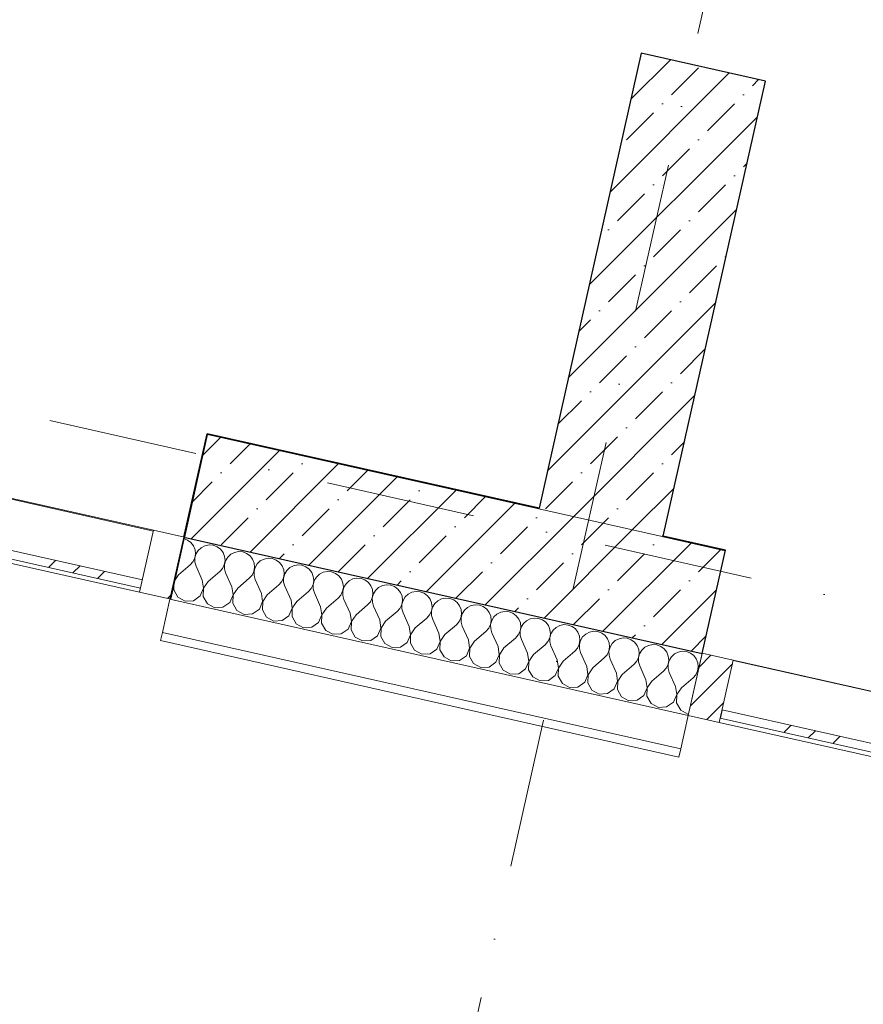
# Model space of a CAD drawing. Header units: millimetres. Extents: x -7218036 to -6920397, y 6117771 to 6333681.
# Tile 34 of 89: x -7179515 to -7177527, y 6134149 to 6136469. Entities that reach past the tile are written whole.
import ezdxf
from ezdxf.enums import TextEntityAlignment as Align

# ---------------------------------------------------------------- set-up
doc = ezdxf.new("R2010")
doc.units = ezdxf.units.MM
doc.header["$MEASUREMENT"] = 0
doc.set_wipeout_variables(frame=1)
doc.linetypes.add('Wipeout_Contour', pattern=[1000, 0, -1000])
doc.linetypes.add('Штрихпунктирная', pattern=[670.277762, 352.777767, -176.388884, 0, -141.111112])
for name, color, linetype in [('S - автостоянка.АР', 7, 'Continuous'), ('АР-Стены_внешние_.АР', 7, 'Continuous'), ('АР-Стены_внутренние_пилоны.АР', 7, 'Continuous'), ('АР-Чертеж-Оси_Осевые размеры.АР', 7, 'Continuous')]:
    doc.layers.add(name, color=color, linetype=linetype)
for name, color, linetype, lineweight in [('АР-Стены_внешние_.АР_Ном._пера__1', 7, 'Continuous', 0), ('АР-Стены_внешние_.АР_Ном._пера__120', 7, 'Continuous', 0), ('АР-Стены_внутренние_пилоны.АР_Ном._пера__1', 7, 'Continuous', 30), ('АР-Чертеж-Оси_Осевые размеры.АР_Ном._пера__120', 7, 'Continuous', 0)]:
    doc.layers.add(name, color=color, linetype=linetype, lineweight=lineweight)
doc.styles.add('РЎР“Р•РќР•Р\xa0Р\x98Р\xa0_РЎРўР\x98Р›Р¬_3', font='GOTHIC.TTF')
pattern_1 = [(45, (-6566190.34, 6562677.8), (-176.776695, 176.776695), []), (45, (-6566225.7, 6562713.15), (-176.776695, 176.776695), []), (45, (-6566261.05, 6562748.5), (-176.776695, 176.776695), [])]
pattern_2 = [(45, (-6566190.34, 6562677.8), (-84.852814, 84.852814), []), (45, (-6566232.77, 6562720.22), (-84.852814, 84.852814), [90, -30, 0, -30])]

# ---------------------------------------------------------------- blocks, each defined once
blk = doc.blocks.new('Навесная Стена_7_5', base_point=(-6566190.3, 6562677.8))
at = {"layer": 'АР-Стены_внешние_.АР_Ном._пера__120', "color": 7, "linetype": 'Continuous', "lineweight": 0, "flags": 128}
for points in [[(-7180114.5, 6135471.7), (-7179199.2, 6135266.3)], [(-7180147.3, 6135325.4), (-7179232, 6135119.9)]]:
    blk.add_lwpolyline(points, dxfattribs=at)
at = {"color": 254, "linetype": 'Wipeout_Contour', "lineweight": 0, "ltscale": 37775987.51714166}
blk.add_wipeout([(-7179229.8, 6135129.7), (-7179225.4, 6135149.2), (-7180140.7, 6135354.6), (-7180145.1, 6135335.1)], dxfattribs=at).dxf.layer = 'АР-Стены_внешние_.АР'
at = {"layer": 'АР-Стены_внешние_.АР', "linetype": 'Continuous', "lineweight": 0, "true_color": 0x000000}
h = blk.add_hatch(dxfattribs=at)
h.set_pattern_fill('АЛЮМИНИЙ_0005', color=18, style=0, pattern_type=2)
h.set_pattern_definition(pattern_1)
h.paths.add_polyline_path([(-7179229.8, 6135129.7), (-7179225.4, 6135149.2), (-7180140.7, 6135354.6), (-7180145.1, 6135335.1)])
at = {"layer": 'АР-Стены_внешние_.АР_Ном._пера__120', "color": 7, "linetype": 'Continuous', "lineweight": 0, "flags": 128}
blk.add_lwpolyline([(-7179229.8, 6135129.7), (-7179225.4, 6135149.2), (-7180140.7, 6135354.6), (-7180145.1, 6135335.1)], close=True, dxfattribs=at)
at = {"color": 254, "linetype": 'Wipeout_Contour', "lineweight": 0, "ltscale": 37774299.0858376}
blk.add_wipeout([(-7179158.8, 6135103.5), (-7179126, 6135249.8), (-7179199.2, 6135266.3), (-7179232, 6135119.9)], dxfattribs=at).dxf.layer = 'АР-Стены_внешние_.АР'
at = {"layer": 'АР-Стены_внешние_.АР', "linetype": 'Continuous', "lineweight": 0, "true_color": 0x000000}
h = blk.add_hatch(dxfattribs=at)
h.set_pattern_fill('АЛЮМИНИЙ_0005', color=18, style=0, pattern_type=2)
h.set_pattern_definition(pattern_1)
h.paths.add_polyline_path([(-7179158.8, 6135103.5), (-7179126, 6135249.8), (-7179199.2, 6135266.3), (-7179232, 6135119.9)])
at = {"layer": 'АР-Стены_внешние_.АР_Ном._пера__120', "color": 7, "linetype": 'Continuous', "lineweight": 0, "flags": 128}
blk.add_lwpolyline([(-7179158.8, 6135103.5), (-7179232, 6135119.9), (-7179199.2, 6135266.3), (-7179126, 6135249.8)], close=True, dxfattribs=at)
blk = doc.blocks.new('Навесная Стена_9_5', base_point=(-6566190.3, 6562677.8))
at = {"layer": 'АР-Стены_внешние_.АР_Ном._пера__120', "color": 7, "linetype": 'Continuous', "lineweight": 0, "flags": 128}
for points in [[(-7177833.5, 6134959.7), (-7176784.8, 6134724.3), (-7176714.1, 6134708.4)], [(-7177866.3, 6134813.3), (-7176817.7, 6134577.9), (-7176746.9, 6134562)]]:
    blk.add_lwpolyline(points, dxfattribs=at)
at = {"color": 254, "linetype": 'Wipeout_Contour', "lineweight": 0, "ltscale": 37767350.92781031}
blk.add_wipeout([(-7176744.7, 6134571.8), (-7176740.4, 6134591.3), (-7177859.7, 6134842.6), (-7177864.1, 6134823.1)], dxfattribs=at).dxf.layer = 'АР-Стены_внешние_.АР'
at = {"layer": 'АР-Стены_внешние_.АР', "linetype": 'Continuous', "lineweight": 0, "true_color": 0x000000}
h = blk.add_hatch(dxfattribs=at)
h.set_pattern_fill('АЛЮМИНИЙ_0005', color=18, style=0, pattern_type=2)
h.set_pattern_definition(pattern_1)
h.paths.add_polyline_path([(-7176744.7, 6134571.8), (-7176740.4, 6134591.3), (-7177859.7, 6134842.6), (-7177864.1, 6134823.1)])
at = {"layer": 'АР-Стены_внешние_.АР_Ном._пера__120', "color": 7, "linetype": 'Continuous', "lineweight": 0, "flags": 128}
blk.add_lwpolyline([(-7176744.7, 6134571.8), (-7176740.4, 6134591.3), (-7177859.7, 6134842.6), (-7177864.1, 6134823.1)], close=True, dxfattribs=at)
at = {"color": 254, "linetype": 'Wipeout_Contour', "lineweight": 0, "ltscale": 37769614.72572459}
blk.add_wipeout([(-7177939.5, 6134829.7), (-7177866.3, 6134813.3), (-7177833.5, 6134959.7), (-7177906.6, 6134976.1)], dxfattribs=at).dxf.layer = 'АР-Стены_внешние_.АР'
at = {"layer": 'АР-Стены_внешние_.АР', "linetype": 'Continuous', "lineweight": 0, "true_color": 0x000000}
h = blk.add_hatch(dxfattribs=at)
h.set_pattern_fill('АЛЮМИНИЙ_0005', color=18, style=0, pattern_type=2)
h.set_pattern_definition(pattern_1)
h.paths.add_polyline_path([(-7177939.5, 6134829.7), (-7177866.3, 6134813.3), (-7177833.5, 6134959.7), (-7177906.6, 6134976.1)])
at = {"layer": 'АР-Стены_внешние_.АР_Ном._пера__120', "color": 7, "linetype": 'Continuous', "lineweight": 0, "flags": 128}
blk.add_lwpolyline([(-7177939.5, 6134829.7), (-7177866.3, 6134813.3), (-7177833.5, 6134959.7), (-7177906.6, 6134976.1)], close=True, dxfattribs=at)
blk = doc.blocks.new('*X133', base_point=(-6566190.3, 6562677.8))
at = {"layer": 'АР-Стены_внешние_.АР_Ном._пера__1', "color": 7, "linetype": 'Continuous', "lineweight": 0}
for p, q in [((-7179128.4, 6135246.3), (-7179128.6, 6135246.3)), ((-7179119.1, 6135242.8), (-7179128.4, 6135246.3)), ((-7179111.2, 6135236.9), (-7179119.1, 6135242.8)), ((-7179105.2, 6135229.1), (-7179111.2, 6135236.9)), ((-7179101.5, 6135220), (-7179105.2, 6135229.1)), ((-7179078.2, 6135229.5), (-7179086.9, 6135225)), ((-7179068.5, 6135231.4), (-7179078.2, 6135229.5)), ((-7179058.7, 6135230.6), (-7179068.5, 6135231.4)), ((-7179049.4, 6135227.1), (-7179058.7, 6135230.6)), ((-7179041.5, 6135221.3), (-7179049.4, 6135227.1)), ((-7179102.2, 6135200.5), (-7179100.5, 6135210.2)), ((-7179099.3, 6135209.9), (-7179101.9, 6135200.4)), ((-7179100.5, 6135210.2), (-7179101.5, 6135220)), ((-7179094.2, 6135218.3), (-7179099.3, 6135209.9)), ((-7179086.9, 6135225), (-7179094.2, 6135218.3)), ((-7179035.5, 6135213.5), (-7179041.5, 6135221.3)), ((-7179031.8, 6135204.3), (-7179035.5, 6135213.5)), ((-7179030.8, 6135194.5), (-7179031.8, 6135204.3)), ((-7179024.5, 6135202.7), (-7179029.6, 6135194.3)), ((-7179017.2, 6135209.4), (-7179024.5, 6135202.7)), ((-7179008.5, 6135213.9), (-7179017.2, 6135209.4)), ((-7178998.8, 6135215.8), (-7179008.5, 6135213.9)), ((-7178989, 6135214.9), (-7178998.8, 6135215.8)), ((-7178979.8, 6135211.5), (-7178989, 6135214.9)), ((-7178971.8, 6135205.6), (-7178979.8, 6135211.5)), ((-7178965.8, 6135197.8), (-7178971.8, 6135205.6)), ((-7179140.2, 6135161.1), (-7179113, 6135184.2)), ((-7179113, 6135184.2), (-7179106.5, 6135191.6)), ((-7179106.5, 6135191.6), (-7179102.2, 6135200.5)), ((-7179101.9, 6135200.4), (-7179101.8, 6135190.6)), ((-7179101.8, 6135190.6), (-7179099.1, 6135181.1)), ((-7179084.4, 6135148.5), (-7179099.1, 6135181.1)), ((-7179036.8, 6135176), (-7179032.5, 6135184.8)), ((-7179032.5, 6135184.8), (-7179030.8, 6135194.5)), ((-7179029.6, 6135194.3), (-7179032.2, 6135184.8)), ((-7179032.2, 6135184.8), (-7179032.1, 6135174.9)), ((-7178962.1, 6135188.7), (-7178965.8, 6135197.8)), ((-7178961.1, 6135178.9), (-7178962.1, 6135188.7)), ((-7178954.8, 6135187), (-7178959.9, 6135178.6)), ((-7178947.6, 6135193.7), (-7178954.8, 6135187)), ((-7178938.8, 6135198.2), (-7178947.6, 6135193.7)), ((-7178929.1, 6135200.1), (-7178938.8, 6135198.2)), ((-7178919.3, 6135199.3), (-7178929.1, 6135200.1)), ((-7178910.1, 6135195.8), (-7178919.3, 6135199.3)), ((-7178902.1, 6135190), (-7178910.1, 6135195.8)), ((-7178896.1, 6135182.2), (-7178902.1, 6135190)), ((-7178892.4, 6135173), (-7178896.1, 6135182.2)), ((-7178869.1, 6135182.5), (-7178877.9, 6135178.1)), ((-7178859.4, 6135184.4), (-7178869.1, 6135182.5)), ((-7178849.6, 6135183.6), (-7178859.4, 6135184.4)), ((-7178840.4, 6135180.2), (-7178849.6, 6135183.6)), ((-7178832.4, 6135174.3), (-7178840.4, 6135180.2)), ((-7179140.2, 6135161.1), (-7179151, 6135144.8)), ((-7179070.5, 6135145.4), (-7179043.3, 6135168.6)), ((-7179043.3, 6135168.6), (-7179036.8, 6135176)), ((-7179032.1, 6135174.9), (-7179029.4, 6135165.5)), ((-7179014.7, 6135132.9), (-7179029.4, 6135165.5)), ((-7178973.6, 6135152.9), (-7178967.1, 6135160.3)), ((-7178967.1, 6135160.3), (-7178962.8, 6135169.2)), ((-7178962.8, 6135169.2), (-7178961.1, 6135178.9)), ((-7178959.9, 6135178.6), (-7178962.5, 6135169.1)), ((-7178962.5, 6135169.1), (-7178962.4, 6135159.3)), ((-7178962.4, 6135159.3), (-7178959.7, 6135149.8)), ((-7178893.1, 6135153.5), (-7178891.4, 6135163.2)), ((-7178890.2, 6135163), (-7178892.8, 6135153.5)), ((-7178891.4, 6135163.2), (-7178892.4, 6135173)), ((-7178885.1, 6135171.4), (-7178890.2, 6135163)), ((-7178877.9, 6135178.1), (-7178885.1, 6135171.4)), ((-7178826.4, 6135166.5), (-7178832.4, 6135174.3)), ((-7178822.8, 6135157.4), (-7178826.4, 6135166.5)), ((-7178821.7, 6135147.6), (-7178822.8, 6135157.4)), ((-7178808.2, 6135162.4), (-7178815.4, 6135155.7)), ((-7178799.4, 6135166.9), (-7178808.2, 6135162.4)), ((-7178789.7, 6135168.8), (-7178799.4, 6135166.9)), ((-7178779.9, 6135168), (-7178789.7, 6135168.8)), ((-7178770.7, 6135164.5), (-7178779.9, 6135168)), ((-7178762.8, 6135158.7), (-7178770.7, 6135164.5)), ((-7178756.7, 6135150.9), (-7178762.8, 6135158.7)), ((-7179151, 6135144.8), (-7179151.7, 6135125.3)), ((-7179151.5, 6135144.4), (-7179151.3, 6135144.9)), ((-7179151.3, 6135144.9), (-7179151.3, 6135145.1)), ((-7179081.6, 6135129.2), (-7179084.4, 6135148.5)), ((-7179070.5, 6135145.4), (-7179081.3, 6135129.2)), ((-7179000.8, 6135129.7), (-7178973.6, 6135152.9)), ((-7178945, 6135117.2), (-7178959.7, 6135149.8)), ((-7178931.1, 6135114.1), (-7178903.9, 6135137.3)), ((-7178903.9, 6135137.3), (-7178897.4, 6135144.6)), ((-7178897.4, 6135144.6), (-7178893.1, 6135153.5)), ((-7178892.8, 6135153.5), (-7178892.8, 6135143.6)), ((-7178892.8, 6135143.6), (-7178890, 6135134.1)), ((-7178875.3, 6135101.6), (-7178890, 6135134.1)), ((-7178827.7, 6135129), (-7178823.4, 6135137.9)), ((-7178823.4, 6135137.9), (-7178821.7, 6135147.6)), ((-7178820.5, 6135147.3), (-7178823.1, 6135137.8)), ((-7178823.1, 6135137.8), (-7178823.1, 6135127.9)), ((-7178815.4, 6135155.7), (-7178820.5, 6135147.3)), ((-7178753.1, 6135141.7), (-7178756.7, 6135150.9)), ((-7178752, 6135131.9), (-7178753.1, 6135141.7)), ((-7178745.7, 6135140.1), (-7178750.8, 6135131.6)), ((-7178738.5, 6135146.8), (-7178745.7, 6135140.1)), ((-7178729.7, 6135151.2), (-7178738.5, 6135146.8)), ((-7178720, 6135153.1), (-7178729.7, 6135151.2)), ((-7178710.2, 6135152.3), (-7178720, 6135153.1)), ((-7178701, 6135148.9), (-7178710.2, 6135152.3)), ((-7178693.1, 6135143), (-7178701, 6135148.9)), ((-7178687, 6135135.2), (-7178693.1, 6135143)), ((-7178683.4, 6135126.1), (-7178687, 6135135.2)), ((-7178660, 6135135.6), (-7178668.8, 6135131.1)), ((-7178650.3, 6135137.5), (-7178660, 6135135.6)), ((-7178640.5, 6135136.7), (-7178650.3, 6135137.5)), ((-7178631.3, 6135133.2), (-7178640.5, 6135136.7)), ((-7178623.4, 6135127.4), (-7178631.3, 6135133.2)), ((-7179151.7, 6135125.3), (-7179142, 6135108.4)), ((-7179105.3, 6135100.1), (-7179089.3, 6135111.3)), ((-7179089.3, 6135111.3), (-7179081.6, 6135129.2)), ((-7179081.3, 6135129.2), (-7179082, 6135109.7)), ((-7179019.6, 6135095.7), (-7179011.9, 6135113.6)), ((-7179011.9, 6135113.6), (-7179014.7, 6135132.9)), ((-7179011.6, 6135113.5), (-7179012.3, 6135094)), ((-7179000.8, 6135129.7), (-7179011.6, 6135113.5)), ((-7178942.2, 6135097.9), (-7178945, 6135117.2)), ((-7178931.1, 6135114.1), (-7178941.9, 6135097.9)), ((-7178861.4, 6135098.4), (-7178834.2, 6135121.6)), ((-7178834.2, 6135121.6), (-7178827.7, 6135129)), ((-7178823.1, 6135127.9), (-7178820.3, 6135118.5)), ((-7178805.7, 6135085.9), (-7178820.3, 6135118.5)), ((-7178764.5, 6135106), (-7178758, 6135113.3)), ((-7178758, 6135113.3), (-7178753.7, 6135122.2)), ((-7178753.7, 6135122.2), (-7178752, 6135131.9)), ((-7178750.8, 6135131.6), (-7178753.4, 6135122.1)), ((-7178753.4, 6135122.1), (-7178753.4, 6135112.3)), ((-7178753.4, 6135112.3), (-7178750.6, 6135102.8)), ((-7178684, 6135106.6), (-7178682.3, 6135116.3)), ((-7178681.1, 6135116), (-7178683.8, 6135106.5)), ((-7178682.3, 6135116.3), (-7178683.4, 6135126.1)), ((-7178676, 6135124.4), (-7178681.1, 6135116)), ((-7178668.8, 6135131.1), (-7178676, 6135124.4)), ((-7178617.3, 6135119.6), (-7178623.4, 6135127.4)), ((-7178613.7, 6135110.4), (-7178617.3, 6135119.6)), ((-7178612.7, 6135100.6), (-7178613.7, 6135110.4)), ((-7178599.1, 6135115.5), (-7178606.3, 6135108.8)), ((-7178590.3, 6135119.9), (-7178599.1, 6135115.5)), ((-7178580.6, 6135121.8), (-7178590.3, 6135119.9)), ((-7178570.8, 6135121), (-7178580.6, 6135121.8)), ((-7178561.6, 6135117.6), (-7178570.8, 6135121)), ((-7178553.7, 6135111.7), (-7178561.6, 6135117.6)), ((-7178547.7, 6135103.9), (-7178553.7, 6135111.7)), ((-7179142, 6135108.4), (-7179124.8, 6135099)), ((-7179124.8, 6135099), (-7179105.3, 6135100.1)), ((-7179082, 6135109.7), (-7179072.3, 6135092.7)), ((-7179072.3, 6135092.7), (-7179055.1, 6135083.4)), ((-7179035.6, 6135084.5), (-7179019.6, 6135095.7)), ((-7179012.3, 6135094), (-7179002.6, 6135077.1)), ((-7178949.9, 6135080), (-7178942.2, 6135097.9)), ((-7178941.9, 6135097.9), (-7178942.6, 6135078.3)), ((-7178872.5, 6135082.3), (-7178875.3, 6135101.6)), ((-7178861.4, 6135098.4), (-7178872.2, 6135082.2)), ((-7178791.7, 6135082.8), (-7178764.5, 6135106)), ((-7178736, 6135070.3), (-7178750.6, 6135102.8)), ((-7178722, 6135067.1), (-7178694.9, 6135090.3)), ((-7178694.9, 6135090.3), (-7178688.3, 6135097.7)), ((-7178688.3, 6135097.7), (-7178684, 6135106.6)), ((-7178683.8, 6135106.5), (-7178683.7, 6135096.6)), ((-7178683.7, 6135096.6), (-7178680.9, 6135087.2)), ((-7178666.3, 6135054.6), (-7178680.9, 6135087.2)), ((-7178618.6, 6135082), (-7178614.3, 6135090.9)), ((-7178614.3, 6135090.9), (-7178612.7, 6135100.6)), ((-7178611.4, 6135100.3), (-7178614.1, 6135090.8)), ((-7178614.1, 6135090.8), (-7178614, 6135081)), ((-7178606.3, 6135108.8), (-7178611.4, 6135100.3)), ((-7178544, 6135094.8), (-7178547.7, 6135103.9)), ((-7178543, 6135085), (-7178544, 6135094.8)), ((-7178536.6, 6135093.1), (-7178541.7, 6135084.7)), ((-7178529.4, 6135099.8), (-7178536.6, 6135093.1)), ((-7178520.6, 6135104.3), (-7178529.4, 6135099.8)), ((-7178511, 6135106.2), (-7178520.6, 6135104.3)), ((-7178501.1, 6135105.4), (-7178511, 6135106.2)), ((-7178491.9, 6135101.9), (-7178501.1, 6135105.4)), ((-7178484, 6135096), (-7178491.9, 6135101.9)), ((-7178478, 6135088.2), (-7178484, 6135096)), ((-7178474.3, 6135079.1), (-7178478, 6135088.2)), ((-7178450.9, 6135088.6), (-7178459.7, 6135084.1)), ((-7178441.3, 6135090.5), (-7178450.9, 6135088.6)), ((-7178431.4, 6135089.7), (-7178441.3, 6135090.5)), ((-7178422.2, 6135086.2), (-7178431.4, 6135089.7)), ((-7179055.1, 6135083.4), (-7179035.6, 6135084.5)), ((-7179002.6, 6135077.1), (-7178985.4, 6135067.7)), ((-7178985.4, 6135067.7), (-7178966, 6135068.8)), ((-7178966, 6135068.8), (-7178949.9, 6135080)), ((-7178942.6, 6135078.3), (-7178932.9, 6135061.4)), ((-7178896.3, 6135053.2), (-7178880.3, 6135064.3)), ((-7178880.3, 6135064.3), (-7178872.5, 6135082.3)), ((-7178872.2, 6135082.2), (-7178872.9, 6135062.7)), ((-7178810.6, 6135048.7), (-7178802.8, 6135066.6)), ((-7178802.8, 6135066.6), (-7178805.7, 6135085.9)), ((-7178802.5, 6135066.5), (-7178803.2, 6135047)), ((-7178791.7, 6135082.8), (-7178802.5, 6135066.5)), ((-7178733.1, 6135050.9), (-7178736, 6135070.3)), ((-7178722, 6135067.1), (-7178732.8, 6135050.9)), ((-7178652.3, 6135051.5), (-7178625.2, 6135074.7)), ((-7178625.2, 6135074.7), (-7178618.6, 6135082)), ((-7178614, 6135081), (-7178611.2, 6135071.5)), ((-7178596.6, 6135039), (-7178611.2, 6135071.5)), ((-7178555.5, 6135059), (-7178548.9, 6135066.4)), ((-7178548.9, 6135066.4), (-7178544.7, 6135075.2)), ((-7178544.7, 6135075.2), (-7178543, 6135085)), ((-7178541.7, 6135084.7), (-7178544.4, 6135075.2)), ((-7178544.4, 6135075.2), (-7178544.3, 6135065.3)), ((-7178544.3, 6135065.3), (-7178541.5, 6135055.9)), ((-7178475, 6135059.6), (-7178473.3, 6135069.3)), ((-7178472.1, 6135069), (-7178474.7, 6135059.5)), ((-7178473.3, 6135069.3), (-7178474.3, 6135079.1)), ((-7178466.9, 6135077.4), (-7178472.1, 6135069)), ((-7178459.7, 6135084.1), (-7178466.9, 6135077.4)), ((-7178414.3, 6135080.4), (-7178422.2, 6135086.2)), ((-7178408.3, 6135072.6), (-7178414.3, 6135080.4)), ((-7178404.6, 6135063.4), (-7178408.3, 6135072.6)), ((-7178403.6, 6135053.6), (-7178404.6, 6135063.4)), ((-7178390, 6135068.5), (-7178397.2, 6135061.8)), ((-7178381.2, 6135073), (-7178390, 6135068.5)), ((-7178371.6, 6135074.9), (-7178381.2, 6135073)), ((-7178361.7, 6135074.1), (-7178371.6, 6135074.9)), ((-7178352.5, 6135070.6), (-7178361.7, 6135074.1)), ((-7178344.6, 6135064.7), (-7178352.5, 6135070.6)), ((-7178338.6, 6135056.9), (-7178344.6, 6135064.7)), ((-7178932.9, 6135061.4), (-7178915.7, 6135052.1)), ((-7178915.7, 6135052.1), (-7178896.3, 6135053.2)), ((-7178872.9, 6135062.7), (-7178863.2, 6135045.7)), ((-7178863.2, 6135045.7), (-7178846.1, 6135036.4)), ((-7178826.6, 6135037.5), (-7178810.6, 6135048.7)), ((-7178803.2, 6135047), (-7178793.5, 6135030.1)), ((-7178740.9, 6135033), (-7178733.1, 6135050.9)), ((-7178732.8, 6135050.9), (-7178733.5, 6135031.4)), ((-7178663.4, 6135035.3), (-7178666.3, 6135054.6)), ((-7178652.3, 6135051.5), (-7178663.2, 6135035.2)), ((-7178582.6, 6135035.8), (-7178555.5, 6135059)), ((-7178526.9, 6135023.3), (-7178541.5, 6135055.9)), ((-7178513, 6135020.2), (-7178485.8, 6135043.3)), ((-7178485.8, 6135043.3), (-7178479.2, 6135050.7)), ((-7178479.2, 6135050.7), (-7178475, 6135059.6)), ((-7178474.7, 6135059.5), (-7178474.6, 6135049.7)), ((-7178474.6, 6135049.7), (-7178471.8, 6135040.2)), ((-7178457.2, 6135007.6), (-7178471.8, 6135040.2)), ((-7178409.5, 6135035.1), (-7178405.3, 6135043.9)), ((-7178405.3, 6135043.9), (-7178403.6, 6135053.6)), ((-7178402.4, 6135053.4), (-7178405, 6135043.9)), ((-7178405, 6135043.9), (-7178404.9, 6135034)), ((-7178397.2, 6135061.8), (-7178402.4, 6135053.4)), ((-7178334.9, 6135047.8), (-7178338.6, 6135056.9)), ((-7178333.9, 6135038), (-7178334.9, 6135047.8)), ((-7178327.6, 6135046.1), (-7178332.7, 6135037.7)), ((-7178320.3, 6135052.8), (-7178327.6, 6135046.1)), ((-7178311.5, 6135057.3), (-7178320.3, 6135052.8)), ((-7178301.9, 6135059.2), (-7178311.5, 6135057.3)), ((-7178292.1, 6135058.4), (-7178301.9, 6135059.2)), ((-7178282.8, 6135054.9), (-7178292.1, 6135058.4)), ((-7178274.9, 6135049.1), (-7178282.8, 6135054.9)), ((-7178268.9, 6135041.3), (-7178274.9, 6135049.1)), ((-7178265.2, 6135032.1), (-7178268.9, 6135041.3)), ((-7178241.9, 6135041.7), (-7178250.6, 6135037.2)), ((-7178232.2, 6135043.6), (-7178241.9, 6135041.7)), ((-7178222.4, 6135042.7), (-7178232.2, 6135043.6)), ((-7178213.1, 6135039.3), (-7178222.4, 6135042.7)), ((-7178846.1, 6135036.4), (-7178826.6, 6135037.5)), ((-7178793.5, 6135030.1), (-7178776.4, 6135020.8)), ((-7178776.4, 6135020.8), (-7178756.9, 6135021.9)), ((-7178756.9, 6135021.9), (-7178740.9, 6135033)), ((-7178733.5, 6135031.4), (-7178723.8, 6135014.4)), ((-7178687.2, 6135006.2), (-7178671.2, 6135017.4)), ((-7178671.2, 6135017.4), (-7178663.4, 6135035.3)), ((-7178663.2, 6135035.2), (-7178663.8, 6135015.7)), ((-7178601.5, 6135001.7), (-7178593.7, 6135019.6)), ((-7178593.7, 6135019.6), (-7178596.6, 6135039)), ((-7178593.5, 6135019.6), (-7178594.1, 6135000.1)), ((-7178582.6, 6135035.8), (-7178593.5, 6135019.6)), ((-7178524.1, 6135004), (-7178526.9, 6135023.3)), ((-7178513, 6135020.2), (-7178523.8, 6135003.9)), ((-7178443.3, 6135004.5), (-7178416.1, 6135027.7)), ((-7178416.1, 6135027.7), (-7178409.5, 6135035.1)), ((-7178404.9, 6135034), (-7178402.2, 6135024.6)), ((-7178387.5, 6134992), (-7178402.2, 6135024.6)), ((-7178346.4, 6135012), (-7178339.9, 6135019.4)), ((-7178339.9, 6135019.4), (-7178335.6, 6135028.3)), ((-7178335.6, 6135028.3), (-7178333.9, 6135038)), ((-7178332.7, 6135037.7), (-7178335.3, 6135028.2)), ((-7178335.3, 6135028.2), (-7178335.2, 6135018.4)), ((-7178335.2, 6135018.4), (-7178332.5, 6135008.9)), ((-7178265.9, 6135012.6), (-7178264.2, 6135022.3)), ((-7178263, 6135022.1), (-7178265.6, 6135012.6)), ((-7178264.2, 6135022.3), (-7178265.2, 6135032.1)), ((-7178257.9, 6135030.5), (-7178263, 6135022.1)), ((-7178250.6, 6135037.2), (-7178257.9, 6135030.5)), ((-7178205.2, 6135033.4), (-7178213.1, 6135039.3)), ((-7178199.2, 6135025.6), (-7178205.2, 6135033.4)), ((-7178195.5, 6135016.5), (-7178199.2, 6135025.6)), ((-7178180.9, 6135021.5), (-7178188.2, 6135014.8)), ((-7178172.2, 6135026), (-7178180.9, 6135021.5)), ((-7178162.5, 6135027.9), (-7178172.2, 6135026)), ((-7178152.7, 6135027.1), (-7178162.5, 6135027.9)), ((-7178143.4, 6135023.6), (-7178152.7, 6135027.1)), ((-7178135.5, 6135017.8), (-7178143.4, 6135023.6)), ((-7178129.5, 6135010), (-7178135.5, 6135017.8)), ((-7178723.8, 6135014.4), (-7178706.7, 6135005.1)), ((-7178706.7, 6135005.1), (-7178687.2, 6135006.2)), ((-7178663.8, 6135015.7), (-7178654.1, 6134998.8)), ((-7178654.1, 6134998.8), (-7178637, 6134989.5)), ((-7178617.5, 6134990.5), (-7178601.5, 6135001.7)), ((-7178594.1, 6135000.1), (-7178584.4, 6134983.1)), ((-7178531.8, 6134986.1), (-7178524.1, 6135004)), ((-7178523.8, 6135003.9), (-7178524.4, 6134984.4)), ((-7178454.4, 6134988.3), (-7178457.2, 6135007.6)), ((-7178443.3, 6135004.5), (-7178454.1, 6134988.3)), ((-7178373.6, 6134988.9), (-7178346.4, 6135012)), ((-7178317.8, 6134976.3), (-7178332.5, 6135008.9)), ((-7178303.9, 6134973.2), (-7178276.7, 6134996.4)), ((-7178276.7, 6134996.4), (-7178270.2, 6135003.8)), ((-7178270.2, 6135003.8), (-7178265.9, 6135012.6)), ((-7178265.6, 6135012.6), (-7178265.5, 6135002.7)), ((-7178265.5, 6135002.7), (-7178262.8, 6134993.3)), ((-7178200.5, 6134988.1), (-7178196.2, 6134997)), ((-7178196.2, 6134997), (-7178194.5, 6135006.7)), ((-7178193.3, 6135006.4), (-7178195.9, 6134996.9)), ((-7178195.9, 6134996.9), (-7178195.8, 6134987.1)), ((-7178194.5, 6135006.7), (-7178195.5, 6135016.5)), ((-7178188.2, 6135014.8), (-7178193.3, 6135006.4)), ((-7178125.8, 6135000.8), (-7178129.5, 6135010)), ((-7178124.8, 6134991), (-7178125.8, 6135000.8)), ((-7178118.5, 6134999.2), (-7178123.6, 6134990.8)), ((-7178111.3, 6135005.9), (-7178118.5, 6134999.2)), ((-7178102.5, 6135010.3), (-7178111.3, 6135005.9)), ((-7178092.8, 6135012.2), (-7178102.5, 6135010.3)), ((-7178083, 6135011.4), (-7178092.8, 6135012.2)), ((-7178073.8, 6135008), (-7178083, 6135011.4)), ((-7178065.8, 6135002.1), (-7178073.8, 6135008)), ((-7178059.8, 6134994.3), (-7178065.8, 6135002.1)), ((-7178056.1, 6134985.2), (-7178059.8, 6134994.3)), ((-7178032.8, 6134994.7), (-7178041.6, 6134990.2)), ((-7178023.1, 6134996.6), (-7178032.8, 6134994.7)), ((-7178013.3, 6134995.8), (-7178023.1, 6134996.6)), ((-7178004.1, 6134992.3), (-7178013.3, 6134995.8)), ((-7178637, 6134989.5), (-7178617.5, 6134990.5)), ((-7178584.4, 6134983.1), (-7178567.3, 6134973.8)), ((-7178567.3, 6134973.8), (-7178547.8, 6134974.9)), ((-7178547.8, 6134974.9), (-7178531.8, 6134986.1)), ((-7178524.4, 6134984.4), (-7178514.7, 6134967.5)), ((-7178462.1, 6134970.4), (-7178454.4, 6134988.3)), ((-7178454.1, 6134988.3), (-7178454.7, 6134968.8)), ((-7178392.4, 6134954.8), (-7178384.7, 6134972.7)), ((-7178384.7, 6134972.7), (-7178387.5, 6134992)), ((-7178384.4, 6134972.6), (-7178385.1, 6134953.1)), ((-7178373.6, 6134988.9), (-7178384.4, 6134972.6)), ((-7178315, 6134957), (-7178317.8, 6134976.3)), ((-7178303.9, 6134973.2), (-7178314.7, 6134957)), ((-7178248.1, 6134960.7), (-7178262.8, 6134993.3)), ((-7178234.2, 6134957.5), (-7178207, 6134980.7)), ((-7178207, 6134980.7), (-7178200.5, 6134988.1)), ((-7178195.8, 6134987.1), (-7178193.1, 6134977.6)), ((-7178178.4, 6134945), (-7178193.1, 6134977.6)), ((-7178137.3, 6134965.1), (-7178130.8, 6134972.4)), ((-7178130.8, 6134972.4), (-7178126.5, 6134981.3)), ((-7178126.5, 6134981.3), (-7178124.8, 6134991)), ((-7178123.6, 6134990.8), (-7178126.2, 6134981.3)), ((-7178126.2, 6134981.3), (-7178126.1, 6134971.4)), ((-7178126.1, 6134971.4), (-7178123.4, 6134961.9)), ((-7178056.8, 6134965.7), (-7178055.1, 6134975.4)), ((-7178053.9, 6134975.1), (-7178056.5, 6134965.6)), ((-7178055.1, 6134975.4), (-7178056.1, 6134985.2)), ((-7178048.8, 6134983.5), (-7178053.9, 6134975.1)), ((-7178041.6, 6134990.2), (-7178048.8, 6134983.5)), ((-7177996.1, 6134986.5), (-7178004.1, 6134992.3)), ((-7177990.1, 6134978.7), (-7177996.1, 6134986.5)), ((-7177986.4, 6134969.5), (-7177990.1, 6134978.7)), ((-7177971.9, 6134974.6), (-7177979.1, 6134967.9)), ((-7177963.1, 6134979), (-7177971.9, 6134974.6)), ((-7177953.4, 6134980.9), (-7177963.1, 6134979)), ((-7177943.6, 6134980.1), (-7177953.4, 6134980.9)), ((-7177934.4, 6134976.7), (-7177943.6, 6134980.1)), ((-7177926.4, 6134970.8), (-7177934.4, 6134976.7)), ((-7177920.4, 6134963), (-7177926.4, 6134970.8)), ((-7178514.7, 6134967.5), (-7178497.6, 6134958.2)), ((-7178497.6, 6134958.2), (-7178478.1, 6134959.2)), ((-7178478.1, 6134959.2), (-7178462.1, 6134970.4)), ((-7178454.7, 6134968.8), (-7178445.1, 6134951.8)), ((-7178445.1, 6134951.8), (-7178427.9, 6134942.5)), ((-7178408.4, 6134943.6), (-7178392.4, 6134954.8)), ((-7178385.1, 6134953.1), (-7178375.4, 6134936.2)), ((-7178322.7, 6134939.1), (-7178315, 6134957)), ((-7178314.7, 6134957), (-7178315.4, 6134937.4)), ((-7178245.3, 6134941.4), (-7178248.1, 6134960.7)), ((-7178234.2, 6134957.5), (-7178245, 6134941.3)), ((-7178164.5, 6134941.9), (-7178137.3, 6134965.1)), ((-7178108.7, 6134929.4), (-7178123.4, 6134961.9)), ((-7178094.8, 6134926.2), (-7178067.6, 6134949.4)), ((-7178067.6, 6134949.4), (-7178061.1, 6134956.8)), ((-7178061.1, 6134956.8), (-7178056.8, 6134965.7)), ((-7178056.5, 6134965.6), (-7178056.5, 6134955.7)), ((-7178056.5, 6134955.7), (-7178053.7, 6134946.3)), ((-7177991.4, 6134941.1), (-7177987.1, 6134950)), ((-7177987.1, 6134950), (-7177985.4, 6134959.7)), ((-7177984.2, 6134959.4), (-7177986.8, 6134949.9)), ((-7177986.8, 6134949.9), (-7177986.8, 6134940.1)), ((-7177985.4, 6134959.7), (-7177986.4, 6134969.5)), ((-7177979.1, 6134967.9), (-7177984.2, 6134959.4)), ((-7177916.8, 6134953.9), (-7177920.4, 6134963)), ((-7177915.7, 6134944.1), (-7177916.8, 6134953.9)), ((-7178427.9, 6134942.5), (-7178408.4, 6134943.6)), ((-7178375.4, 6134936.2), (-7178358.2, 6134926.8)), ((-7178358.2, 6134926.8), (-7178338.7, 6134927.9)), ((-7178338.7, 6134927.9), (-7178322.7, 6134939.1)), ((-7178315.4, 6134937.4), (-7178305.7, 6134920.5)), ((-7178253, 6134923.4), (-7178245.3, 6134941.4)), ((-7178245, 6134941.3), (-7178245.7, 6134921.8)), ((-7178183.3, 6134907.8), (-7178175.6, 6134925.7)), ((-7178175.6, 6134925.7), (-7178178.4, 6134945)), ((-7178175.3, 6134925.6), (-7178176, 6134906.1)), ((-7178164.5, 6134941.9), (-7178175.3, 6134925.6)), ((-7178105.9, 6134910.1), (-7178108.7, 6134929.4)), ((-7178094.8, 6134926.2), (-7178105.6, 6134910)), ((-7178039, 6134913.7), (-7178053.7, 6134946.3)), ((-7178025.1, 6134910.6), (-7177997.9, 6134933.8)), ((-7177997.9, 6134933.8), (-7177991.4, 6134941.1)), ((-7177986.8, 6134940.1), (-7177984, 6134930.6)), ((-7177969.4, 6134898.1), (-7177984, 6134930.6)), ((-7177928.2, 6134918.1), (-7177921.7, 6134925.5)), ((-7177921.7, 6134925.5), (-7177917.4, 6134934.4)), ((-7177917.4, 6134934.4), (-7177915.7, 6134944.1)), ((-7177914.5, 6134943.8), (-7177917.1, 6134934.3)), ((-7177917.1, 6134934.3), (-7177917.1, 6134929.4)), ((-7177913.5, 6134945.4), (-7177914.5, 6134943.8)), ((-7178305.7, 6134920.5), (-7178288.5, 6134911.2)), ((-7178288.5, 6134911.2), (-7178269, 6134912.3)), ((-7178269, 6134912.3), (-7178253, 6134923.4)), ((-7178245.7, 6134921.8), (-7178236, 6134904.9)), ((-7178236, 6134904.9), (-7178218.8, 6134895.5)), ((-7178199.3, 6134896.6), (-7178183.3, 6134907.8)), ((-7178176, 6134906.1), (-7178166.3, 6134889.2)), ((-7178113.6, 6134892.1), (-7178105.9, 6134910.1)), ((-7178105.6, 6134910), (-7178106.3, 6134890.5)), ((-7178036.2, 6134894.4), (-7178039, 6134913.7)), ((-7178025.1, 6134910.6), (-7178035.9, 6134894.3)), ((-7177955.4, 6134894.9), (-7177928.2, 6134918.1)), ((-7178218.8, 6134895.5), (-7178199.3, 6134896.6)), ((-7178166.3, 6134889.2), (-7178149.1, 6134879.9)), ((-7178149.1, 6134879.9), (-7178129.6, 6134881)), ((-7178129.6, 6134881), (-7178113.6, 6134892.1)), ((-7178106.3, 6134890.5), (-7178096.6, 6134873.5)), ((-7178044, 6134876.5), (-7178036.2, 6134894.4)), ((-7178035.9, 6134894.3), (-7178036.6, 6134874.8)), ((-7177974.3, 6134860.8), (-7177966.5, 6134878.7)), ((-7177966.5, 6134878.7), (-7177969.4, 6134898.1)), ((-7177966.2, 6134878.7), (-7177966.9, 6134859.2)), ((-7177955.4, 6134894.9), (-7177966.2, 6134878.7)), ((-7178096.6, 6134873.5), (-7178079.4, 6134864.2)), ((-7178079.4, 6134864.2), (-7178060, 6134865.3)), ((-7178060, 6134865.3), (-7178044, 6134876.5)), ((-7178036.6, 6134874.8), (-7178026.9, 6134857.9)), ((-7178026.9, 6134857.9), (-7178009.8, 6134848.6)), ((-7177990.3, 6134849.7), (-7177974.3, 6134860.8)), ((-7177966.9, 6134859.2), (-7177957.2, 6134842.2)), ((-7178009.8, 6134848.6), (-7177990.3, 6134849.7)), ((-7177957.2, 6134842.2), (-7177940.1, 6134832.9)), ((-7177940.1, 6134832.9), (-7177938.8, 6134833))]:
    blk.add_line(p, q, dxfattribs=at)
blk = doc.blocks.new('Стена_44_5', base_point=(-7179077.4, 6135474.2))
at = {"layer": 'АР-Стены_внешние_.АР', "linetype": 'Continuous', "lineweight": 0, "true_color": 0x000000}
h = blk.add_hatch(dxfattribs=at)
h.set_pattern_fill('ЖЕЛЕЗОБЕТОН__PROJECT__0005', color=18, style=0, pattern_type=2)
h.set_pattern_definition(pattern_2)
h.paths.add_polyline_path([(-7179127.8, 6135249.8), (-7177906.8, 6134975.5), (-7177852, 6135219.4), (-7179073, 6135493.7)])
at = {"layer": 'АР-Стены_внешние_.АР_Ном._пера__1', "color": 7, "linetype": 'Continuous', "lineweight": 30}
blk.add_line((-7179127.8, 6135249.8), (-7177906.8, 6134975.5), dxfattribs=at)
at = {"layer": 'АР-Стены_внешние_.АР_Ном._пера__1', "color": 7, "linetype": 'Continuous', "lineweight": 0}
for p, q in [((-7179160.7, 6135103.4), (-7177939.6, 6134829.2)), ((-7179178.2, 6135025.4), (-7177957.2, 6134751.1))]:
    blk.add_line(p, q, dxfattribs=at)
at = {"layer": 'АР-Стены_внешние_.АР_Ном._пера__1', "color": 7, "linetype": 'Continuous', "lineweight": 30, "flags": 128}
for points in [[(-7179127.8, 6135249.8), (-7179073, 6135493.7)], [(-7178291, 6135318), (-7179073, 6135493.7)], [(-7177852, 6135219.4), (-7177998.3, 6135252.3)], [(-7177906.8, 6134975.5), (-7177852, 6135219.4)]]:
    blk.add_lwpolyline(points, dxfattribs=at)
at = {"layer": 'АР-Стены_внешние_.АР_Ном._пера__1', "color": 7, "linetype": 'Continuous', "lineweight": 0, "flags": 128}
for points in [[(-7179160.7, 6135103.4), (-7179127.8, 6135249.8)], [(-7179178.2, 6135025.4), (-7179160.7, 6135103.4)], [(-7179182.6, 6135005.9), (-7179178.2, 6135025.4)], [(-7179182.6, 6135005.9), (-7177961.5, 6134731.6)], [(-7177939.6, 6134829.2), (-7177906.8, 6134975.5)], [(-7177957.2, 6134751.1), (-7177939.6, 6134829.2)], [(-7177961.5, 6134731.6), (-7177957.2, 6134751.1)]]:
    blk.add_lwpolyline(points, dxfattribs=at)
at = {"layer": 'АР-Стены_внешние_.АР', "color": 7, "lineweight": 0}
blk.add_blockref('*X133', (-6566190.3, 6562677.8), dxfattribs=at)
blk = doc.blocks.new('Стандартный Маркер Сетки[14]_5', base_point=(-7174682.2, 6150838.4))
at = {"layer": 'АР-Чертеж-Оси_Осевые размеры.АР_Ном._пера__120', "color": 7, "linetype": 'Штрихпунктирная', "lineweight": 0}
blk.add_line((-7174901.3, 6149862.7), (-7179463.8, 6129548.3), dxfattribs=at)
at = {"layer": 'АР-Чертеж-Оси_Осевые размеры.АР_Ном._пера__120', "color": 7, "lineweight": 0, "style": 'РЎР“Р•РќР•Р\xa0Р\x98Р\xa0_РЎРўР\x98Р›Р¬_3'}
blk.add_attdef('AC_MarkerText_1', text='', height=350, rotation=347.3417, dxfattribs=at).set_placement((-7179722.6, 6128265.8), align=Align.TOP_CENTER)
blk = doc.blocks.new('Стандартный Маркер Сетки[73]_5', base_point=(-7174682.2, 6150838.4))
at = {"layer": 'АР-Чертеж-Оси_Осевые размеры.АР_Ном._пера__120', "color": 7, "linetype": 'Штрихпунктирная', "lineweight": 0}
blk.add_line((-7174901.3, 6149862.7), (-7179463.8, 6129548.3), dxfattribs=at)
at = {"layer": 'АР-Чертеж-Оси_Осевые размеры.АР_Ном._пера__120', "color": 7, "lineweight": 0, "style": 'РЎР“Р•РќР•Р\xa0Р\x98Р\xa0_РЎРўР\x98Р›Р¬_3'}
blk.add_attdef('AC_MarkerText_1', text='', height=350, rotation=347.3417, dxfattribs=at).set_placement((-7179722.6, 6128265.8), align=Align.TOP_CENTER)
blk = doc.blocks.new('Стена_255_5', base_point=(-7178149, 6135265.7))
at = {"layer": 'АР-Стены_внутренние_пилоны.АР', "linetype": 'Continuous', "lineweight": 0, "true_color": 0x000000}
h = blk.add_hatch(dxfattribs=at)
h.set_pattern_fill('ЖЕЛЕЗОБЕТОН__PROJECT__0005', color=18, style=0, pattern_type=2)
h.set_pattern_definition(pattern_2)
h.paths.add_polyline_path([(-7177998.3, 6135252.3), (-7177757.4, 6136324.7), (-7178050.1, 6136390.4), (-7178291, 6135318)])
at = {"layer": 'АР-Стены_внутренние_пилоны.АР_Ном._пера__1', "color": 7, "linetype": 'Continuous', "lineweight": 30, "flags": 128}
for points in [[(-7178050.1, 6136390.4), (-7178291, 6135318)], [(-7177757.4, 6136324.7), (-7178050.1, 6136390.4)], [(-7177998.3, 6135252.3), (-7177757.4, 6136324.7)]]:
    blk.add_lwpolyline(points, dxfattribs=at)
blk = doc.blocks.new('Стандартный Маркер Сетки[95]_5', base_point=(-7217047.9, 6143970.3))
at = {"layer": 'АР-Чертеж-Оси_Осевые размеры.АР_Ном._пера__120', "color": 7, "linetype": 'Штрихпунктирная', "lineweight": 0}
blk.add_line((-7216072.2, 6143751.1), (-7137131, 6126021.4), dxfattribs=at)
at = {"layer": 'АР-Чертеж-Оси_Осевые размеры.АР_Ном._пера__120', "color": 7, "lineweight": 0, "style": 'РЎР“Р•РќР•Р\xa0Р\x98Р\xa0_РЎРўР\x98Р›Р¬_3'}
for tag, p in [('AC_MarkerText_1_0', (-7217465.8, 6144260.9)), ('AC_MarkerText_1_1', (-7135597.5, 6125873.7))]:
    blk.add_attdef(tag, text='', height=350, rotation=347.3417, dxfattribs=at).set_placement(p, align=Align.TOP_CENTER)
blk = doc.blocks.new('Стандартный Маркер Сетки[135]_5', base_point=(-7217047.9, 6143970.3))
at = {"layer": 'АР-Чертеж-Оси_Осевые размеры.АР_Ном._пера__120', "color": 7, "linetype": 'Штрихпунктирная', "lineweight": 0}
blk.add_line((-7216072.2, 6143751.1), (-7137131, 6126021.4), dxfattribs=at)
at = {"layer": 'АР-Чертеж-Оси_Осевые размеры.АР_Ном._пера__120', "color": 7, "lineweight": 0, "style": 'РЎР“Р•РќР•Р\xa0Р\x98Р\xa0_РЎРўР\x98Р›Р¬_3'}
for tag, p in [('AC_MarkerText_1_0', (-7217465.8, 6144260.9)), ('AC_MarkerText_1_1', (-7135597.5, 6125873.7))]:
    blk.add_attdef(tag, text='', height=350, rotation=347.3417, dxfattribs=at).set_placement(p, align=Align.TOP_CENTER)
blk = doc.blocks.new('Стандартный Маркер Сетки[138]_5', base_point=(-7217047.9, 6143970.3))
at = {"layer": 'АР-Чертеж-Оси_Осевые размеры.АР_Ном._пера__120', "color": 7, "linetype": 'Штрихпунктирная', "lineweight": 0}
blk.add_line((-7216072.2, 6143751.1), (-7137131, 6126021.4), dxfattribs=at)
at = {"layer": 'АР-Чертеж-Оси_Осевые размеры.АР_Ном._пера__120', "color": 7, "lineweight": 0, "style": 'РЎР“Р•РќР•Р\xa0Р\x98Р\xa0_РЎРўР\x98Р›Р¬_3'}
for tag, p in [('AC_MarkerText_1_0', (-7217465.8, 6144260.9)), ('AC_MarkerText_1_1', (-7135597.5, 6125873.7))]:
    blk.add_attdef(tag, text='', height=350, rotation=347.3417, dxfattribs=at).set_placement(p, align=Align.TOP_CENTER)
blk = doc.blocks.new('Стандартный Маркер Сетки[142]_5', base_point=(-7217047.9, 6143970.3))
at = {"layer": 'АР-Чертеж-Оси_Осевые размеры.АР_Ном._пера__120', "color": 7, "linetype": 'Штрихпунктирная', "lineweight": 0}
blk.add_line((-7216072.2, 6143751.1), (-7137131, 6126021.4), dxfattribs=at)
at = {"layer": 'АР-Чертеж-Оси_Осевые размеры.АР_Ном._пера__120', "color": 7, "lineweight": 0, "style": 'РЎР“Р•РќР•Р\xa0Р\x98Р\xa0_РЎРўР\x98Р›Р¬_3'}
for tag, p in [('AC_MarkerText_1_0', (-7217465.8, 6144260.9)), ('AC_MarkerText_1_1', (-7135597.5, 6125873.7))]:
    blk.add_attdef(tag, text='', height=350, rotation=347.3417, dxfattribs=at).set_placement(p, align=Align.TOP_CENTER)

msp = doc.modelspace()

# ---------------------------------------------------------------- linework, layer by layer
at = {"layer": 'S - автостоянка.АР', "color": 9, "linetype": 'Continuous', "lineweight": 0, "true_color": 0xaec5d5, "flags": 128}
msp.add_lwpolyline([(-7176360.7, 6142452.3), (-7177772.7, 6142769.8), (-7177761.7, 6142818.6), (-7183980.3, 6144214.9), (-7184362.1, 6142512.2), (-7184413.9, 6142281.7), (-7185094.2, 6139253.6), (-7181591, 6138467.9), (-7181722.6, 6137882), (-7182106.2, 6136175), (-7181325.4, 6135999.7), (-7181380.4, 6135755.8), (-7179126.6, 6135247.8), (-7179071.7, 6135491.7), (-7178001.1, 6135251.2), (-7177998.6, 6135250.7), (-7177852.3, 6135217.8), (-7177906.8, 6134975.5), (-7175223.5, 6134373.1)], dxfattribs=at)

# ---------------------------------------------------------------- block references
at = {"layer": 'АР-Стены_внутренние_пилоны.АР', "color": 7, "lineweight": 0}
msp.add_blockref('Стена_255_5', (-7178149, 6135265.7), dxfattribs=at)

# ---------------------------------------------------------------- next in the draw order: block references
at = {"layer": 'АР-Стены_внешние_.АР', "linetype": 'Continuous', "lineweight": 0}
for name in ['Навесная Стена_7_5', 'Навесная Стена_9_5']:
    msp.add_blockref(name, (-6566190.3, 6562677.8), dxfattribs=at)

# ---------------------------------------------------------------- next in the draw order: block references
at = {"layer": 'АР-Стены_внешние_.АР', "color": 7, "lineweight": 0}
msp.add_blockref('Стена_44_5', (-7179077.4, 6135474.2), dxfattribs=at)
at = {"layer": 'АР-Чертеж-Оси_Осевые размеры.АР', "color": 8, "linetype": 'Continuous', "lineweight": 15}
for name, p in [('Стандартный Маркер Сетки[14]_5', (-7174682.2, 6150838.4)), ('Стандартный Маркер Сетки[73]_5', (-7174682.2, 6150838.4)), ('Стандартный Маркер Сетки[95]_5', (-7217047.9, 6143970.3)), ('Стандартный Маркер Сетки[135]_5', (-7217047.9, 6143970.3)), ('Стандартный Маркер Сетки[138]_5', (-7217047.9, 6143970.3)), ('Стандартный Маркер Сетки[142]_5', (-7217047.9, 6143970.3))]:
    msp.add_blockref(name, p, dxfattribs=at)

doc.saveas('drawing.dxf')
